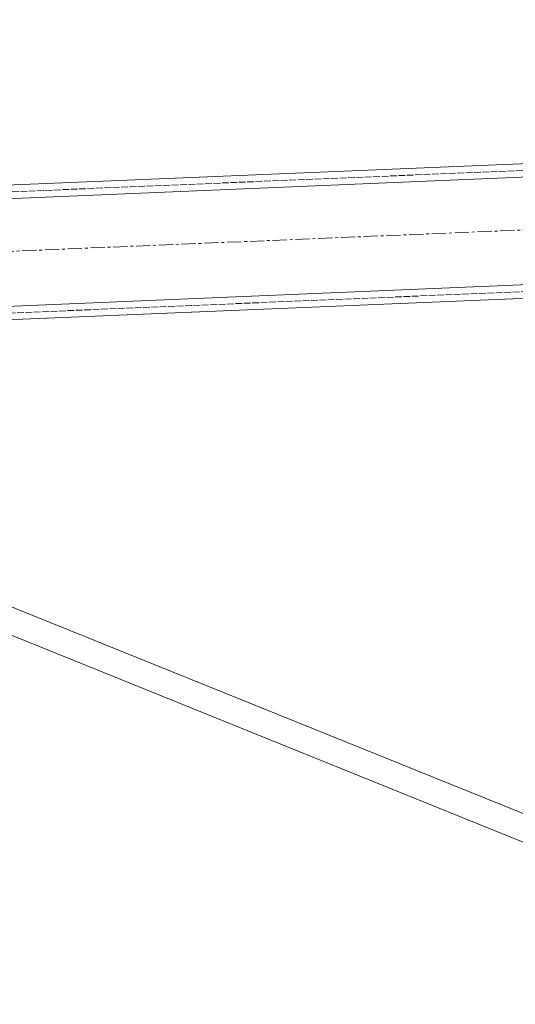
# Model space of a CAD drawing. Header units: millimetres. Extents: x -15129 to 9171, y -18789 to 5877.
# Tile 110 of 256: x -11567 to -11346, y -5688 to -5249. Entities that reach past the tile are written whole.
import ezdxf

# ---------------------------------------------------------------- set-up
doc = ezdxf.new("R2010")
doc.units = ezdxf.units.MM
doc.linetypes.add('ACAD_ISO02W100', pattern=[15, 12, -3])
doc.linetypes.add('CENTER', pattern=[50.8, 31.75, -6.35, 6.35, -6.35])
doc.layers.add('AS_Belki', color=145, linetype='Continuous')

msp = doc.modelspace()

# ---------------------------------------------------------------- linework, layer by layer
at = {"color": 5, "linetype": 'CENTER', "lineweight": 13, "ltscale": 0.2}
msp.add_line((-13078.55, -5414.84, 76020), (-9700.86, -5273.96, 38010), dxfattribs=at)
at = {"layer": 'AS_Belki', "color": 145, "linetype": 'Continuous', "lineweight": 13, "ltscale": 0.25}
for p, q in [((-11859.2, -5334.45), (-9803.24, -5248.7)), ((-9796.99, -5254.44), (-11864.95, -5340.69)), ((-11862.95, -5388.65), (-9794.99, -5302.4)), ((-11856.7, -5394.4), (-9800.73, -5308.65)), ((-11159.21, -5676.85), (-11621.16, -5490.18)), ((-11624.49, -5501.5), (-11163.69, -5687.7))]:
    msp.add_line(p, q, dxfattribs=at)
at = {"layer": 'AS_Belki', "color": 84, "linetype": 'ACAD_ISO02W100', "lineweight": 13, "ltscale": 0.25}
for p, q in [((-11859.08, -5337.45), (-10089.93, -5263.66)), ((-11856.83, -5391.4), (-9800.86, -5305.65))]:
    msp.add_line(p, q, dxfattribs=at)

doc.saveas('drawing.dxf')
